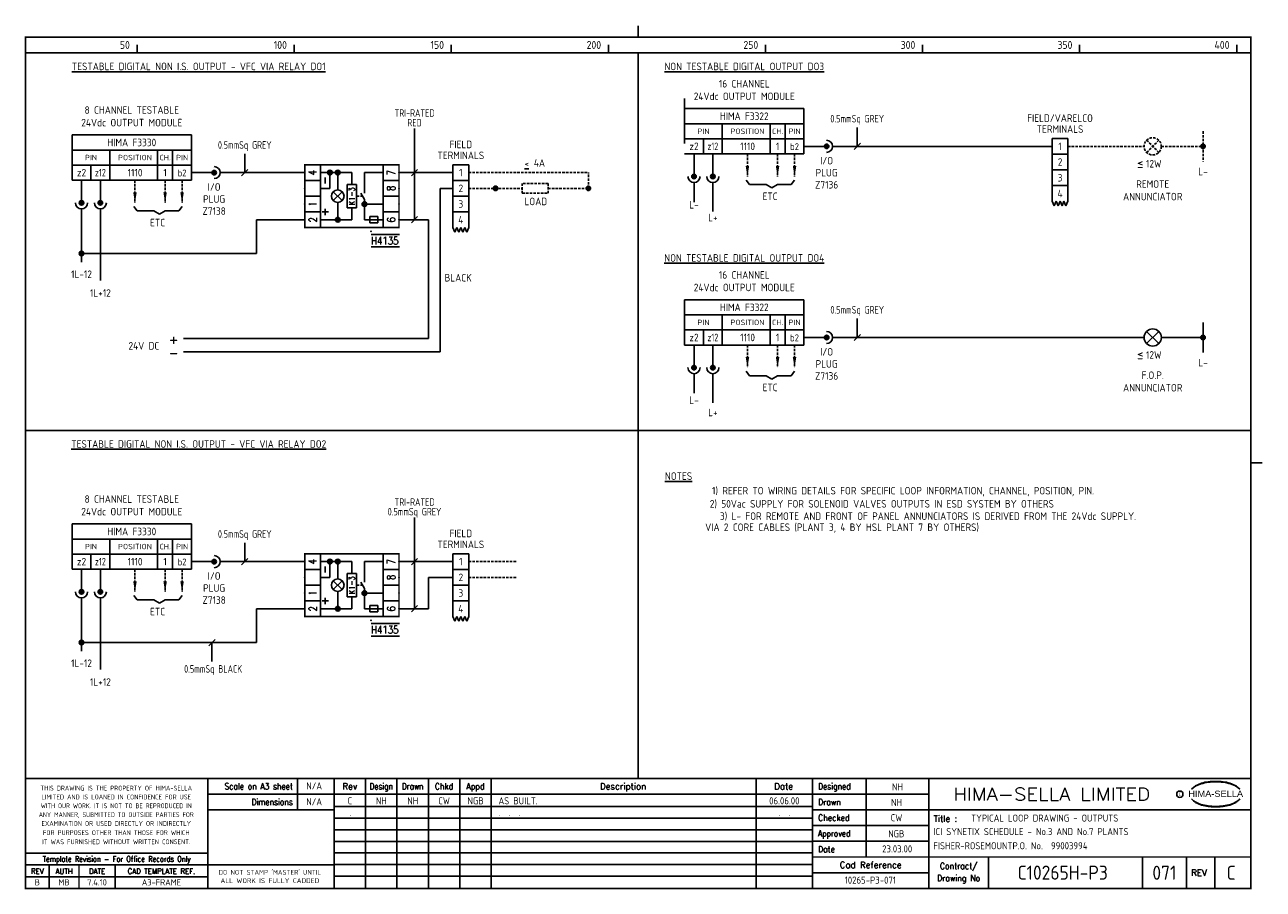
# Model space of a CAD drawing. Extents: x 14 to 408, y 0 to 275.
import ezdxf
from ezdxf.enums import TextEntityAlignment as Align

# ---------------------------------------------------------------- set-up
doc = ezdxf.new("R2010")
doc.units = 0
doc.header["$LTSCALE"] = 0.25
doc.header["$MEASUREMENT"] = 0
doc.header["$PDSIZE"] = 1
doc.linetypes.add('HIDDEN2', pattern=[4.7625, 3.175, -1.5875])
doc.layers.get('0').update_dxf_attribs({"color": 41, "linetype": 'CONTINUOUS'})
for name, color, linetype in [('00-DRG_FRAME', 12, 'CONTINUOUS'), ('01-DRAW', 7, 'CONTINUOUS'), ('02-TEXT', 2, 'CONTINUOUS'), ('051-TEXT', 2, 'CONTINUOUS'), ('117', 7, 'CONTINUOUS'), ('117-TEXT', 2, 'CONTINUOUS')]:
    doc.layers.add(name, color=color, linetype=linetype)
doc.styles.add('ARIAL', font='ARIAL.TTF', dxfattribs={"height": 2.5})
doc.styles.add('ISO', font='iso.shx')
doc.styles.add('ROMAND', font='ROMAND')
doc.styles.add('ROMANS', font='romans.shx', dxfattribs={"width": 0.8})

# ---------------------------------------------------------------- blocks, each defined once
blk = doc.blocks.new('A3-REVA')
at = {"layer": '051-TEXT', "style": 'ISO'}
for tag, p in [('DESIGNED', (292.01, 31.7)), ('A', (117.73, 27.28)), ('DES', (127.73, 27.28)), ('DRN', (137.73, 27.28)), ('CHKD', (147.73, 27.28)), ('APPD', (157.73, 27.28)), ('DATE', (256, 27.28)), ('DRAWN', (291.72, 26.77)), ('CHECKED', (291.72, 21.89)), ('APPD', (291.65, 16.79)), ('DATE', (291.92, 11.96))]:
    blk.add_attdef(tag, text='', height=2.25, dxfattribs=at).set_placement(p, align=Align.CENTER)
blk.add_attdef('DESCRIPTION', (165.03, 27.28), '', height=2.25, dxfattribs=at)
blk = doc.blocks.new('A3-REVB')
at = {"layer": '051-TEXT', "style": 'ISO'}
for tag, p in [('A', (124.85, -20.36)), ('DES', (134.85, -20.36)), ('DRN', (144.85, -20.36)), ('CHKD', (154.85, -20.36)), ('APPD', (164.85, -20.36)), ('DATE', (263.12, -20.36))]:
    blk.add_attdef(tag, text='', height=2.25, dxfattribs=at).set_placement(p, align=Align.CENTER)
blk.add_attdef('DESCRIPTION', (172.15, -20.36), '', height=2.25, dxfattribs=at)
blk = doc.blocks.new('A3-TITLE')
at = {"layer": '051-TEXT', "style": 'ISO'}
blk.add_attdef('TITLE_1', (315.46, 21.78), '', height=2.25, dxfattribs=at)
for tag, p in [('DRGNO', (376.96, 3.24)), ('REV.', (398.2, 3.24))]:
    blk.add_attdef(tag, text='', height=4.5, dxfattribs=at).set_placement(p, align=Align.CENTER)
blk = doc.blocks.new('DOT')
for radius in [0.75, 0.65, 0.55, 0.45, 0.35, 0.25, 0.15, 0.05]:
    blk.add_circle((0, 0), radius)
blk = doc.blocks.new('A3-CONTRACT')
at = {"layer": '051-TEXT', "color": 41, "style": 'ISO'}
for tag, height, p in [('SCALE', 2.25, (106.71, 31.82)), ('DIMS', 2.25, (106.71, 26.8)), ('CAD-REF', 2.25, (283.73, 1.84)), ('CONTRACT', 4.5, (344.94, 3.1))]:
    blk.add_attdef(tag, text='', height=height, dxfattribs=at).set_placement(p, align=Align.CENTER)
for tag, p in [('TITLE_2', (303.86, 17.28)), ('TITLE_3', (303.79, 12.78))]:
    blk.add_attdef(tag, p, '', height=2.25, dxfattribs=at)

msp = doc.modelspace()

# ---------------------------------------------------------------- linework, layer by layer
for p, q in [((124.47, 208.69), (133.47, 208.69)), ((133.47, 204.69), (124.47, 204.69)), ((124.47, 84.86), (133.47, 84.86)), ((133.47, 80.86), (124.47, 80.86))]:
    msp.add_line(p, q)
for p in [(103.37, 228.36), (133.37, 228.36), (103.37, 223.36), (133.37, 223.36), (103.37, 218.36), (133.37, 218.36), (103.37, 213.36), (133.37, 213.36), (103.37, 104.53), (133.37, 104.53), (103.37, 99.53), (133.37, 99.53), (103.37, 94.53), (133.37, 94.53), (103.37, 89.53), (133.37, 89.53)]:
    msp.add_point(p)
at = {"layer": '00-DRG_FRAME'}
for p, q in [((50, 266.5), (50, 269)), ((100, 266.5), (100, 269)), ((150, 266.5), (150, 269)), ((200, 266.5), (200, 269)), ((250, 266.5), (250, 269)), ((300, 266.5), (300, 269)), ((350, 266.5), (350, 269)), ((400, 266.5), (400, 269)), ((101.01, 35.5), (101.01, 25.5)), ((122.7, 35.5), (122.7, 0.5)), ((132.7, 0.5), (132.7, 35.5)), ((142.7, 0.5), (142.7, 35.5)), ((152.7, 35.5), (152.7, 0.5)), ((162.7, 35.5), (162.7, 0.5)), ((247, 35.5), (247, 0.5)), ((282, 35.5), (282, 10.5)), ((265, 30.5), (302, 30.5)), ((265, 26.59), (112.7, 26.59)), ((302, 25.5), (265, 25.5)), ((265, 22.89), (112.7, 22.89)), ((265, 20.5), (302, 20.5)), ((265, 19.19), (112.7, 19.19)), ((265, 15.49), (112.7, 15.49)), ((302, 15.5), (265, 15.5)), ((265, 11.79), (112.7, 11.79)), ((265, 8.09), (112.7, 8.09)), ((321, 10.5), (321, 0.5)), ((370, 10.5), (370, 0.5)), ((384, 0.5), (384, 10.5)), ((393, 10.5), (393, 0.5)), ((72.5, 4.25), (14.5, 4.25)), ((265, 4.39), (112.7, 4.39)), ((302, 5.5), (265, 5.5))]:
    msp.add_line(p, q, dxfattribs=at)
at = {"layer": '00-DRG_FRAME', "const_width": 0.5}
for points in [[(209.5, 271.5), (209.5, 275.18)], [(209.5, 271.5), (209.5, 275.18)], [(14.5, 266.5), (404.5, 266.5)], [(209.5, 35.5), (209.5, 266.5)], [(14.5, 146.31), (404.5, 146.31)], [(404.5, 136), (408.18, 136)], [(404.5, 35.5), (14.5, 35.5)], [(72.5, 0.5), (72.5, 35.5)], [(112.7, 0.5), (112.7, 35.5)], [(265, 35.5), (265, 0.5)], [(302, 0.5), (302, 35.5)], [(265, 30.5), (72.5, 30.5)], [(112.7, 25.5), (72.5, 25.5)], [(404.5, 25.5), (302, 25.5)], [(14.5, 11.75), (72.5, 11.75)], [(14.5, 8), (72.5, 8)], [(22, 0.5), (22, 8)], [(31.5, 0.5), (31.5, 8)], [(43, 0.5), (43, 8)], [(112.7, 8), (72.5, 8)], [(265, 10.5), (404.5, 10.5)]]:
    msp.add_lwpolyline(points, dxfattribs=at)
msp.add_lwpolyline([(14.5, 0.5), (404.5, 0.5), (404.5, 271.5), (14.5, 271.5)], close=True, dxfattribs=at)
at = {"layer": '00-DRG_FRAME', "color": 3}
msp.add_circle((381.88, 30.5), 1, dxfattribs=at)
for centre, radius, start, end in [((390.6, 26.83), 7.24, 106.0532, 133.5024), ((390.88, 27.01), 7.3, 130.419, 136.057), ((390.11, 28.1), 5.98, 122.244, 131.6154), ((389.75, 28.78), 5.21, 111.8206, 122.8668), ((391.78, 24.7), 9.76, 107.5931, 113.9452), ((393.1, 18.5), 15.94, 89.2698, 106.3911), ((392.1, 23.52), 10.99, 96.0146, 107.3203), ((393.29, 16.31), 18.28, 92.8917, 97.3734), ((393.24, 18.86), 15.73, 89.7805, 93.1738), ((393.36, 18.86), 15.73, 86.8262, 90.2195), ((393.51, 18.5), 15.94, 73.6089, 90.7302), ((393.31, 16.31), 18.28, 82.6266, 87.1083), ((394.51, 23.52), 10.99, 72.6797, 83.9854), ((394.83, 24.7), 9.76, 66.0548, 72.4069), ((396, 26.83), 7.24, 46.4976, 73.9468), ((396.85, 28.78), 5.21, 57.1332, 68.1794), ((396.49, 28.1), 5.98, 48.3846, 57.756), ((395.73, 27.01), 7.3, 43.943, 49.581), ((390.88, 34.04), 7.3, 223.943, 229.581), ((390.6, 34.23), 7.24, 226.4976, 253.9468), ((390.11, 32.96), 5.98, 228.3846, 237.756), ((389.75, 32.28), 5.21, 237.1332, 248.1794), ((396, 34.23), 7.24, 286.0532, 313.5024), ((396.85, 32.28), 5.21, 291.8206, 302.8668), ((396.49, 32.96), 5.98, 302.244, 311.6154), ((395.73, 34.04), 7.3, 310.419, 316.057), ((391.78, 36.36), 9.76, 246.0548, 252.4069), ((393.1, 42.56), 15.94, 253.6089, 270.7302), ((392.1, 37.54), 10.99, 252.6797, 263.9854), ((393.29, 44.75), 18.28, 262.6266, 267.1083), ((393.24, 42.19), 15.73, 266.8262, 270.2195), ((393.51, 42.56), 15.94, 269.2698, 286.3911), ((393.36, 42.19), 15.73, 269.7805, 273.1738), ((393.31, 44.75), 18.28, 272.8917, 277.3734), ((394.51, 37.54), 10.99, 276.0146, 287.3203), ((394.83, 36.36), 9.76, 287.5931, 293.9452)]:
    msp.add_arc(centre, radius, start, end, dxfattribs=at)
at = {"layer": '01-DRAW'}
for p, q in [((108.37, 210.86), (108.37, 230.86)), ((108.37, 210.86), (108.37, 230.86)), ((128.37, 210.86), (128.37, 230.86)), ((108.37, 225.86), (103.37, 225.86)), ((118.37, 228.36), (108.37, 228.36)), ((109.87, 224.86), (109.87, 226.86)), ((111.37, 223.36), (111.37, 228.36)), ((113.87, 222.86), (113.87, 228.36)), ((118.37, 224.61), (118.37, 228.36)), ((122.37, 228.36), (128.37, 228.36)), ((122.37, 221.86), (122.37, 228.36)), ((128.37, 225.86), (133.37, 225.86)), ((108.37, 220.86), (103.37, 220.86)), ((108.37, 223.36), (111.37, 223.36)), ((112.46, 219.45), (115.29, 222.28)), ((115.29, 219.45), (112.46, 222.28)), ((116.87, 224.61), (116.87, 217.11)), ((119.87, 224.61), (116.87, 224.61)), ((119.87, 217.11), (119.87, 224.61)), ((122.37, 219.86), (121.22, 221.86)), ((128.37, 220.86), (133.37, 220.86)), ((109.87, 214.86), (109.87, 216.86)), ((113.87, 213.36), (113.87, 218.86)), ((116.87, 217.11), (119.87, 217.11)), ((118.37, 213.36), (118.37, 217.11)), ((122.37, 213.36), (122.37, 219.86)), ((122.37, 218.36), (128.37, 218.36)), ((108.37, 215.86), (103.37, 215.86)), ((108.37, 213.36), (118.37, 213.36)), ((108.87, 215.86), (110.87, 215.86)), ((128.37, 213.36), (122.37, 213.36)), ((124.12, 214.36), (124.12, 212.36)), ((126.62, 214.36), (124.12, 214.36)), ((126.62, 212.36), (126.62, 214.36)), ((128.37, 215.86), (133.37, 215.86)), ((124.12, 212.36), (126.62, 212.36)), ((108.37, 87.03), (108.37, 107.03)), ((108.37, 87.03), (108.37, 107.03)), ((128.37, 87.03), (128.37, 107.03)), ((118.37, 104.53), (108.37, 104.53)), ((109.87, 101.03), (109.87, 103.03)), ((111.37, 99.53), (111.37, 104.53)), ((113.87, 99.03), (113.87, 104.53)), ((118.37, 100.78), (118.37, 104.53)), ((122.37, 98.03), (122.37, 104.53)), ((122.37, 104.53), (128.37, 104.53)), ((108.37, 102.03), (103.37, 102.03)), ((108.37, 99.53), (111.37, 99.53)), ((116.87, 100.78), (116.87, 93.28)), ((119.87, 100.78), (116.87, 100.78)), ((119.87, 93.28), (119.87, 100.78)), ((128.37, 102.03), (133.37, 102.03)), ((108.37, 97.03), (103.37, 97.03)), ((115.29, 95.62), (112.46, 98.45)), ((112.46, 95.62), (115.29, 98.45)), ((113.87, 89.53), (113.87, 95.03)), ((122.37, 96.03), (121.22, 98.03)), ((122.37, 89.53), (122.37, 96.03)), ((128.37, 97.03), (133.37, 97.03)), ((108.37, 92.03), (103.37, 92.03)), ((108.87, 92.03), (110.87, 92.03)), ((109.87, 91.03), (109.87, 93.03)), ((116.87, 93.28), (119.87, 93.28)), ((118.37, 89.53), (118.37, 93.28)), ((122.37, 94.53), (128.37, 94.53)), ((128.37, 92.03), (133.37, 92.03)), ((108.37, 89.53), (118.37, 89.53)), ((128.37, 89.53), (122.37, 89.53)), ((126.62, 90.53), (124.12, 90.53)), ((124.12, 90.53), (124.12, 88.53)), ((124.12, 88.53), (126.62, 88.53)), ((126.62, 88.53), (126.62, 90.53))]:
    msp.add_line(p, q, dxfattribs=at)
at = {"layer": '01-DRAW', "linetype": 'HIDDEN2'}
for p, q in [((119.87, 220.86), (121.79, 220.86)), ((119.87, 97.03), (121.79, 97.03))]:
    msp.add_line(p, q, dxfattribs=at)
at = {"layer": '01-DRAW', "const_width": 0.5}
for points in [[(133.37, 210.86), (133.37, 230.86), (103.37, 230.86), (103.37, 210.86)], [(133.37, 87.03), (133.37, 107.03), (103.37, 107.03), (103.37, 87.03)]]:
    msp.add_lwpolyline(points, close=True, dxfattribs=at)
at = {"layer": '01-DRAW'}
for centre, radius in [((111.37, 228.36), 0.75), ((111.37, 228.36), 0.65), ((111.37, 228.36), 0.55), ((111.37, 228.36), 0.45), ((111.37, 228.36), 0.35), ((113.87, 228.36), 0.75), ((113.87, 228.36), 0.65), ((113.87, 228.36), 0.55), ((113.87, 228.36), 0.45), ((113.87, 228.36), 0.35), ((111.37, 228.36), 0.25), ((111.37, 228.36), 0.15), ((111.37, 228.36), 0.05), ((113.87, 228.36), 0.25), ((113.87, 228.36), 0.15), ((113.87, 228.36), 0.05), ((113.87, 220.86), 2), ((122.37, 218.36), 0.75), ((122.37, 218.36), 0.65), ((122.37, 218.36), 0.55), ((122.37, 218.36), 0.45), ((122.37, 218.36), 0.35), ((122.37, 218.36), 0.25), ((122.37, 218.36), 0.15), ((122.37, 218.36), 0.05), ((113.87, 213.36), 0.75), ((113.87, 213.36), 0.65), ((113.87, 213.36), 0.55), ((113.87, 213.36), 0.45), ((113.87, 213.36), 0.35), ((113.87, 213.36), 0.25), ((113.87, 213.36), 0.15), ((113.87, 213.36), 0.05), ((111.37, 104.53), 0.75), ((111.37, 104.53), 0.65), ((111.37, 104.53), 0.55), ((111.37, 104.53), 0.45), ((111.37, 104.53), 0.35), ((111.37, 104.53), 0.25), ((111.37, 104.53), 0.15), ((111.37, 104.53), 0.05), ((113.87, 104.53), 0.75), ((113.87, 104.53), 0.65), ((113.87, 104.53), 0.55), ((113.87, 104.53), 0.45), ((113.87, 104.53), 0.35), ((113.87, 104.53), 0.25), ((113.87, 104.53), 0.15), ((113.87, 104.53), 0.05), ((113.87, 97.03), 2), ((122.37, 94.53), 0.75), ((122.37, 94.53), 0.65), ((122.37, 94.53), 0.55), ((122.37, 94.53), 0.45), ((122.37, 94.53), 0.35), ((122.37, 94.53), 0.25), ((122.37, 94.53), 0.15), ((122.37, 94.53), 0.05), ((113.87, 89.53), 0.75), ((113.87, 89.53), 0.65), ((113.87, 89.53), 0.55), ((113.87, 89.53), 0.45), ((113.87, 89.53), 0.35), ((113.87, 89.53), 0.25), ((113.87, 89.53), 0.15), ((113.87, 89.53), 0.05)]:
    msp.add_circle(centre, radius, dxfattribs=at)
at = {"layer": '02-TEXT'}
for p in [(124.47, 209.69), (124.47, 85.86)]:
    msp.add_point(p, dxfattribs=at)
at = {"layer": '117'}
for p, q in [((224.26, 252.01), (224.26, 237.61)), ((262.26, 248.73), (224.26, 248.73)), ((262.26, 248.73), (262.26, 234.33)), ((262.26, 243.93), (224.26, 243.93)), ((236.26, 243.93), (236.26, 234.33)), ((251.46, 243.93), (251.46, 234.33)), ((256.26, 243.93), (256.26, 234.33)), ((29.32, 240.36), (29.32, 225.96)), ((67.32, 240.36), (29.32, 240.36)), ((67.32, 240.36), (67.32, 225.96)), ((262.26, 239.13), (224.26, 239.13)), ((230.26, 239.13), (230.26, 234.33)), ((262.26, 236.73), (269.46, 236.73)), ((271.38, 236.73), (341.26, 236.73)), ((341.26, 239.23), (341.26, 234.23)), ((346.26, 239.23), (341.26, 239.23)), ((346.26, 234.23), (346.26, 239.23)), ((67.32, 235.56), (29.32, 235.56)), ((41.32, 235.56), (41.32, 225.96)), ((56.52, 235.56), (56.52, 225.96)), ((61.32, 235.56), (61.32, 225.96)), ((262.26, 234.33), (224.26, 234.33)), ((227.26, 234.33), (227.26, 227.13)), ((233.26, 234.33), (233.26, 227.13)), ((346.26, 234.23), (341.26, 234.23)), ((346.26, 234.23), (341.26, 234.23)), ((341.26, 234.23), (341.26, 229.23)), ((346.26, 229.23), (346.26, 234.23)), ((67.32, 230.76), (29.32, 230.76)), ((35.32, 230.76), (35.32, 225.96)), ((150.54, 230.86), (150.54, 225.86)), ((155.54, 230.86), (150.54, 230.86)), ((155.54, 225.86), (155.54, 230.86)), ((346.26, 229.23), (341.26, 229.23)), ((341.26, 229.23), (341.26, 224.23)), ((346.26, 229.23), (341.26, 229.23)), ((346.26, 224.23), (346.26, 229.23)), ((67.32, 225.96), (29.32, 225.96)), ((32.32, 225.96), (32.32, 218.76)), ((38.32, 225.96), (38.32, 218.76)), ((67.32, 228.36), (74.52, 228.36)), ((76.44, 228.36), (103.37, 228.36)), ((133.37, 228.36), (150.54, 228.36)), ((150.54, 225.86), (150.54, 220.86)), ((155.54, 225.86), (150.54, 225.86)), ((155.54, 225.86), (150.54, 225.86)), ((155.54, 220.86), (155.54, 225.86)), ((227.26, 225.21), (227.26, 218.97)), ((233.26, 225.21), (233.26, 215.97)), ((243.86, 225.99), (244.94, 224.55)), ((259.26, 225.99), (258.18, 224.55)), ((150.54, 223.36), (146.45, 223.36)), ((146.45, 223.36), (146.45, 171.36)), ((150.54, 220.86), (150.54, 215.86)), ((155.54, 220.86), (150.54, 220.86)), ((155.54, 220.86), (150.54, 220.86)), ((155.54, 215.86), (155.54, 220.86)), ((244.94, 224.55), (250.26, 224.55)), ((250.26, 224.55), (252.06, 223.47)), ((253.86, 224.55), (252.06, 223.47)), ((258.18, 224.55), (253.86, 224.55)), ((346.26, 224.23), (341.26, 224.23)), ((341.26, 224.23), (341.26, 219.23)), ((346.26, 224.23), (341.26, 224.23)), ((346.26, 219.23), (346.26, 224.23)), ((32.32, 216.84), (32.32, 199.82)), ((38.32, 216.84), (38.32, 194.03)), ((48.92, 217.62), (50, 216.18)), ((64.32, 217.62), (63.24, 216.18)), ((341.26, 219.23), (341.89, 217.76)), ((341.89, 217.76), (342.51, 219.23)), ((342.51, 219.23), (343.14, 217.76)), ((343.14, 217.76), (343.76, 219.23)), ((343.76, 219.23), (344.39, 217.76)), ((344.39, 217.76), (345.01, 219.23)), ((345.01, 219.23), (345.64, 217.76)), ((345.64, 217.76), (346.26, 219.23)), ((50, 216.18), (55.32, 216.18)), ((55.32, 216.18), (57.12, 215.1)), ((58.92, 216.18), (57.12, 215.1)), ((63.24, 216.18), (58.92, 216.18)), ((103.37, 213.36), (88.04, 213.36)), ((88.04, 213.36), (88.04, 202.61)), ((133.37, 213.36), (142.72, 213.36)), ((142.72, 213.36), (142.72, 175.51)), ((155.54, 215.86), (150.54, 215.86)), ((155.54, 215.86), (150.54, 215.86)), ((150.54, 215.86), (150.54, 210.86)), ((155.54, 210.86), (155.54, 215.86)), ((150.54, 210.86), (151.17, 209.39)), ((151.17, 209.39), (151.79, 210.86)), ((151.79, 210.86), (152.42, 209.39)), ((152.42, 209.39), (153.04, 210.86)), ((153.04, 210.86), (153.67, 209.39)), ((153.67, 209.39), (154.29, 210.86)), ((154.29, 210.86), (154.92, 209.39)), ((154.92, 209.39), (155.54, 210.86)), ((88.04, 202.61), (32.32, 202.61)), ((262.26, 187.88), (224.26, 187.88)), ((224.26, 187.88), (224.26, 173.48)), ((262.26, 187.88), (262.26, 173.48)), ((262.26, 183.08), (224.26, 183.08)), ((236.26, 183.08), (236.26, 173.48)), ((251.46, 183.08), (251.46, 173.48)), ((256.26, 183.08), (256.26, 173.48)), ((262.26, 178.28), (224.26, 178.28)), ((230.26, 178.28), (230.26, 173.48)), ((142.72, 175.51), (64.79, 175.51)), ((262.26, 173.48), (224.26, 173.48)), ((227.26, 173.48), (227.26, 166.28)), ((233.26, 173.48), (233.26, 166.28)), ((262.26, 175.88), (269.46, 175.88)), ((271.38, 175.88), (370.51, 175.88)), ((146.45, 171.36), (64.79, 171.36)), ((227.26, 164.36), (227.26, 158.12)), ((233.26, 164.36), (233.26, 155.12)), ((243.86, 165.14), (244.94, 163.7)), ((244.94, 163.7), (250.26, 163.7)), ((250.26, 163.7), (252.06, 162.62)), ((253.86, 163.7), (252.06, 162.62)), ((258.18, 163.7), (253.86, 163.7)), ((259.26, 165.14), (258.18, 163.7)), ((67.32, 116.53), (29.32, 116.53)), ((29.32, 116.53), (29.32, 102.13)), ((67.32, 116.53), (67.32, 102.13)), ((67.32, 111.73), (29.32, 111.73)), ((41.32, 111.73), (41.32, 102.13)), ((56.52, 111.73), (56.52, 102.13)), ((61.32, 111.73), (61.32, 102.13)), ((67.32, 106.93), (29.32, 106.93)), ((35.32, 106.93), (35.32, 102.13)), ((150.54, 107.03), (150.54, 102.03)), ((155.54, 107.03), (150.54, 107.03)), ((155.54, 102.03), (155.54, 107.03)), ((67.32, 104.53), (74.52, 104.53)), ((76.44, 104.53), (103.37, 104.53)), ((133.37, 104.53), (150.54, 104.53)), ((67.32, 102.13), (29.32, 102.13)), ((32.32, 102.13), (32.32, 94.93)), ((38.32, 102.13), (38.32, 94.93)), ((150.54, 99.53), (142.72, 99.53)), ((142.72, 89.53), (142.72, 99.53)), ((150.54, 102.03), (150.54, 97.03)), ((155.54, 102.03), (150.54, 102.03)), ((155.54, 102.03), (150.54, 102.03)), ((155.54, 97.03), (155.54, 102.03)), ((150.54, 97.03), (150.54, 92.03)), ((155.54, 97.03), (150.54, 97.03)), ((155.54, 97.03), (150.54, 97.03)), ((155.54, 92.03), (155.54, 97.03)), ((32.32, 93.01), (32.32, 75.99)), ((38.32, 93.01), (38.32, 70.2)), ((48.92, 93.79), (50, 92.35)), ((50, 92.35), (55.32, 92.35)), ((55.32, 92.35), (57.12, 91.27)), ((58.92, 92.35), (57.12, 91.27)), ((63.24, 92.35), (58.92, 92.35)), ((64.32, 93.79), (63.24, 92.35)), ((150.54, 92.03), (150.54, 87.03)), ((155.54, 92.03), (150.54, 92.03)), ((155.54, 92.03), (150.54, 92.03)), ((155.54, 87.03), (155.54, 92.03)), ((88.04, 89.53), (88.04, 78.78)), ((103.37, 89.53), (88.04, 89.53)), ((133.37, 89.53), (142.72, 89.53)), ((150.54, 87.03), (151.17, 85.56)), ((151.17, 85.56), (151.79, 87.03)), ((151.79, 87.03), (152.42, 85.56)), ((152.42, 85.56), (153.04, 87.03)), ((153.04, 87.03), (153.67, 85.56)), ((153.67, 85.56), (154.29, 87.03)), ((154.29, 87.03), (154.92, 85.56)), ((154.92, 85.56), (155.54, 87.03)), ((88.04, 78.78), (32.32, 78.78))]:
    msp.add_line(p, q, dxfattribs=at)
at = {"layer": '117', "color": 3}
for p, q in [((138.3, 213.36), (138.3, 242.45)), ((279.21, 236.73), (279.21, 242.73)), ((278.21, 235.73), (280.21, 237.73)), ((84.27, 228.36), (84.27, 234.36)), ((83.27, 227.36), (85.27, 229.36)), ((137.3, 227.36), (139.3, 229.36)), ((137.3, 212.36), (139.3, 214.36)), ((279.21, 175.88), (279.21, 181.88)), ((278.21, 174.88), (280.21, 176.88)), ((138.3, 89.53), (138.3, 118.62)), ((84.27, 104.53), (84.27, 110.53)), ((83.27, 103.53), (85.27, 105.53)), ((137.3, 103.53), (139.3, 105.53)), ((137.3, 88.53), (139.3, 90.53)), ((72.84, 77.78), (74.84, 79.78)), ((73.84, 72.78), (73.84, 78.78))]:
    msp.add_line(p, q, dxfattribs=at)
at = {"layer": '117', "linetype": 'HIDDEN2'}
for p, q in [((389.26, 241.53), (389.26, 231.93)), ((346.26, 236.73), (370.51, 236.73)), ((371.32, 238.68), (375.21, 234.79)), ((371.32, 234.79), (375.21, 238.68)), ((376.01, 236.73), (389.26, 236.73)), ((244.26, 234.33), (244.26, 227.13)), ((253.86, 234.33), (253.86, 227.13)), ((259.26, 234.33), (259.26, 227.13)), ((49.32, 225.96), (49.32, 218.76)), ((58.92, 225.96), (58.92, 218.76)), ((64.32, 225.96), (64.32, 218.76)), ((155.54, 228.36), (193.64, 228.36)), ((193.64, 223.36), (193.64, 228.36)), ((155.54, 223.36), (172.57, 223.36)), ((180.82, 223.36), (193.64, 223.36)), ((244.26, 173.48), (244.26, 166.28)), ((253.86, 173.48), (253.86, 166.28)), ((259.26, 173.48), (259.26, 166.28)), ((155.54, 104.53), (170.66, 104.53)), ((49.32, 102.13), (49.32, 94.93)), ((58.92, 102.13), (58.92, 94.93)), ((64.32, 102.13), (64.32, 94.93)), ((155.54, 99.53), (170.66, 99.53))]:
    msp.add_line(p, q, dxfattribs=at)
at = {"layer": '117', "linetype": 'ByBlock'}
for p, q in [((371.32, 177.83), (375.21, 173.94)), ((371.32, 173.94), (375.21, 177.83)), ((389.26, 180.68), (389.26, 171.08)), ((376.01, 175.88), (389.26, 175.88))]:
    msp.add_line(p, q, dxfattribs=at)
at = {"layer": '117', "linetype": 'HIDDEN2'}
msp.add_lwpolyline([(172.57, 221.81), (180.82, 221.81), (180.82, 224.91), (172.57, 224.91)], close=True, dxfattribs=at)
at = {"layer": '117'}
for centre, radius in [((269.46, 236.73), 0.72), ((269.46, 236.73), 0.624), ((269.46, 236.73), 0.528), ((269.46, 236.73), 0.432), ((269.46, 236.73), 0.336), ((269.46, 236.73), 0.24), ((269.46, 236.73), 0.144), ((269.46, 236.73), 0.048), ((74.52, 228.36), 0.72), ((74.52, 228.36), 0.624), ((74.52, 228.36), 0.528), ((74.52, 228.36), 0.432), ((74.52, 228.36), 0.336), ((74.52, 228.36), 0.24), ((74.52, 228.36), 0.144), ((74.52, 228.36), 0.048), ((227.26, 227.13), 0.72), ((227.26, 227.13), 0.624), ((227.26, 227.13), 0.528), ((227.26, 227.13), 0.432), ((227.26, 227.13), 0.336), ((227.26, 227.13), 0.24), ((227.26, 227.13), 0.144), ((227.26, 227.13), 0.048), ((233.26, 227.13), 0.72), ((233.26, 227.13), 0.624), ((233.26, 227.13), 0.528), ((233.26, 227.13), 0.432), ((233.26, 227.13), 0.336), ((233.26, 227.13), 0.24), ((233.26, 227.13), 0.144), ((233.26, 227.13), 0.048), ((32.32, 218.76), 0.72), ((32.32, 218.76), 0.624), ((32.32, 218.76), 0.528), ((32.32, 218.76), 0.432), ((32.32, 218.76), 0.336), ((32.32, 218.76), 0.24), ((32.32, 218.76), 0.144), ((32.32, 218.76), 0.048), ((38.32, 218.76), 0.72), ((38.32, 218.76), 0.624), ((38.32, 218.76), 0.528), ((38.32, 218.76), 0.432), ((38.32, 218.76), 0.336), ((38.32, 218.76), 0.24), ((38.32, 218.76), 0.144), ((38.32, 218.76), 0.048), ((269.46, 175.88), 0.72), ((269.46, 175.88), 0.624), ((269.46, 175.88), 0.528), ((269.46, 175.88), 0.432), ((269.46, 175.88), 0.336), ((269.46, 175.88), 0.24), ((269.46, 175.88), 0.144), ((269.46, 175.88), 0.048), ((227.26, 166.28), 0.72), ((227.26, 166.28), 0.624), ((227.26, 166.28), 0.528), ((227.26, 166.28), 0.432), ((227.26, 166.28), 0.336), ((227.26, 166.28), 0.24), ((227.26, 166.28), 0.144), ((227.26, 166.28), 0.048), ((233.26, 166.28), 0.72), ((233.26, 166.28), 0.624), ((233.26, 166.28), 0.528), ((233.26, 166.28), 0.432), ((233.26, 166.28), 0.336), ((233.26, 166.28), 0.24), ((233.26, 166.28), 0.144), ((233.26, 166.28), 0.048), ((74.52, 104.53), 0.72), ((74.52, 104.53), 0.624), ((74.52, 104.53), 0.528), ((74.52, 104.53), 0.432), ((74.52, 104.53), 0.336), ((74.52, 104.53), 0.24), ((74.52, 104.53), 0.144), ((74.52, 104.53), 0.048), ((32.32, 94.93), 0.72), ((32.32, 94.93), 0.624), ((32.32, 94.93), 0.528), ((32.32, 94.93), 0.432), ((32.32, 94.93), 0.336), ((32.32, 94.93), 0.24), ((32.32, 94.93), 0.144), ((32.32, 94.93), 0.048), ((38.32, 94.93), 0.72), ((38.32, 94.93), 0.624), ((38.32, 94.93), 0.528), ((38.32, 94.93), 0.432), ((38.32, 94.93), 0.336), ((38.32, 94.93), 0.24), ((38.32, 94.93), 0.144), ((38.32, 94.93), 0.048)]:
    msp.add_circle(centre, radius, dxfattribs=at)
at = {"layer": '117', "linetype": 'HIDDEN2'}
msp.add_circle((373.26, 236.73), 2.75, dxfattribs=at)
at = {"layer": '117', "linetype": 'ByBlock'}
msp.add_circle((373.26, 175.88), 2.75, dxfattribs=at)
at = {"layer": '117'}
for centre, start, end in [((269.46, 236.73), 270, 90), ((74.52, 228.36), 270, 90), ((227.26, 227.13), 180, 0), ((233.26, 227.13), 180, 0), ((32.32, 218.76), 180, 0), ((38.32, 218.76), 180, 0), ((269.46, 175.88), 270, 90), ((227.26, 166.28), 180, 0), ((233.26, 166.28), 180, 0), ((74.52, 104.53), 270, 90), ((32.32, 94.93), 180, 0), ((38.32, 94.93), 180, 0)]:
    msp.add_arc(centre, 1.92, start, end, dxfattribs=at)
for points in [[(244.82, 230.49), (243.7, 230.49), (244.26, 227.13)], [(254.42, 230.49), (253.3, 230.49), (253.86, 227.13)], [(259.82, 230.49), (258.7, 230.49), (259.26, 227.13)], [(49.88, 222.12), (48.76, 222.12), (49.32, 218.76)], [(59.48, 222.12), (58.36, 222.12), (58.92, 218.76)], [(64.88, 222.12), (63.76, 222.12), (64.32, 218.76)], [(244.82, 169.64), (243.7, 169.64), (244.26, 166.28)], [(254.42, 169.64), (253.3, 169.64), (253.86, 166.28)], [(259.82, 169.64), (258.7, 169.64), (259.26, 166.28)], [(49.88, 98.29), (48.76, 98.29), (49.32, 94.93)], [(59.48, 98.29), (58.36, 98.29), (58.92, 94.93)], [(64.88, 98.29), (63.76, 98.29), (64.32, 94.93)]]:
    msp.add_solid(points, dxfattribs=at)

# ---------------------------------------------------------------- block references
at = {"layer": '00-DRG_FRAME'}
for name, p, values in [('A3-CONTRACT', (-0.35, 0.19), {'TITLE_2': 'ICI SYNETIX SCHEDULE - No.3 AND No.7 PLANTS', 'TITLE_3': 'FISHER-ROSEMOUNTP.O. No.  99003994', 'CAD-REF': '10265-P3-071', 'CONTRACT': 'C10265H-P3', 'SCALE': 'N/A', 'DIMS': 'N/A'}), ('A3-REVB', (-7, 43.98), {'A': '.', 'DESCRIPTION': '.  .  .', 'DATE': '.  .'}), ('A3-TITLE', (0, 0), {'TITLE_1': 'TYPICAL LOOP DRAWING - OUTPUTS', 'DRGNO': '071', 'REV.': 'C'})]:
    msp.add_blockref(name, p, dxfattribs=at).add_auto_attribs(values)
ref = msp.add_blockref('A3-REVA', (0, 0), dxfattribs=at)
ref.add_attrib('A', 'C', dxfattribs={"layer": '051-TEXT', "height": 2.25, "style": 'ISO'}).set_placement((117.73, 27.28), align=Align.CENTER)
ref.add_attrib('DES', 'NH', dxfattribs={"layer": '051-TEXT', "height": 2.25, "style": 'ISO'}).set_placement((127.73, 27.28), align=Align.CENTER)
ref.add_attrib('DRN', 'NH', dxfattribs={"layer": '051-TEXT', "height": 2.25, "style": 'ISO'}).set_placement((137.73, 27.28), align=Align.CENTER)
ref.add_attrib('CHKD', 'CW', dxfattribs={"layer": '051-TEXT', "height": 2.25, "style": 'ISO'}).set_placement((147.73, 27.28), align=Align.CENTER)
ref.add_attrib('APPD', 'NGB', dxfattribs={"layer": '051-TEXT', "height": 2.25, "style": 'ISO'}).set_placement((157.73, 27.28), align=Align.CENTER)
ref.add_attrib('DESCRIPTION', 'AS BUILT.', (165.03, 27.28), dxfattribs={"layer": '051-TEXT', "height": 2.25, "style": 'ISO'})
ref.add_attrib('DATE', '06.06.00', dxfattribs={"layer": '051-TEXT', "height": 2.25, "style": 'ISO'}).set_placement((256, 27.28), align=Align.CENTER)
ref.add_attrib('DESIGNED', 'NH', dxfattribs={"layer": '051-TEXT', "height": 2.25, "style": 'ISO'}).set_placement((292.01, 31.7), align=Align.CENTER)
ref.add_attrib('DRAWN', 'NH', dxfattribs={"layer": '051-TEXT', "height": 2.25, "style": 'ISO'}).set_placement((291.72, 26.77), align=Align.CENTER)
ref.add_attrib('CHECKED', 'CW', dxfattribs={"layer": '051-TEXT', "height": 2.25, "style": 'ISO'}).set_placement((291.72, 21.89), align=Align.CENTER)
ref.add_attrib('APPD', 'NGB', dxfattribs={"layer": '051-TEXT', "height": 2.25, "style": 'ISO'}).set_placement((291.65, 16.79), align=Align.CENTER)
ref.add_attrib('DATE', '23.03.00', dxfattribs={"layer": '051-TEXT', "height": 2.25, "style": 'ISO'}).set_placement((291.92, 11.96), align=Align.CENTER)
at = {"layer": '117', "xscale": 0.9600000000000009, "yscale": 0.9599999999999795, "zscale": 0.96}
for p in [(389.26, 236.73), (164.06, 223.36), (193.64, 223.36), (32.32, 202.61), (32.32, 78.78)]:
    msp.add_blockref('DOT', p, dxfattribs=at)
at = {"layer": '117', "linetype": 'ByBlock', "xscale": 0.9600000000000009, "yscale": 0.9599999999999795, "zscale": 0.96}
msp.add_blockref('DOT', (389.26, 175.88), dxfattribs=at)

# ---------------------------------------------------------------- texts
at = {"layer": '00-DRG_FRAME', "style": 'ISO'}
for s, p in [('50', (47.69, 267.75)), ('100', (97.69, 267.75)), ('150', (147.69, 267.75)), ('200', (197.69, 267.75)), ('250', (247.69, 267.75)), ('300', (297.69, 267.75)), ('350', (347.69, 267.75)), ('400', (397.69, 267.75))]:
    msp.add_text(s, height=2.5, dxfattribs=at).set_placement(p, align=Align.RIGHT)
at = {"layer": '00-DRG_FRAME', "color": 3, "style": 'ISO'}
for s, width, p in [('THIS DRAWING IS THE PROPERTY OF HIMA-SELLA', 0.9, (43.36, 32.44)), ("DO NOT STAMP 'MASTER' UNTIL", 0.95, (92.25, 5.79))]:
    msp.add_text(s, height=1.53, dxfattribs=dict(at, width=width)).set_placement(p, align=Align.MIDDLE)
at = {"layer": '00-DRG_FRAME', "color": 4, "style": 'ROMAND', "width": 0.87}
for s, p in [('Scale on A3 sheet', (99.54, 32)), ('Dimensions', (99.54, 27.01))]:
    msp.add_text(s, height=2, dxfattribs=at).set_placement(p, align=Align.RIGHT)
at = {"layer": '00-DRG_FRAME', "color": 4, "style": 'ROMAND'}
for s, p in [('Rev', (117.7, 32)), ('Description', (204.69, 32)), ('Date', (255.79, 32))]:
    msp.add_text(s, height=2, dxfattribs=at).set_placement(p, align=Align.CENTER)
for s, width, p in [('Design', 0.85, (127.7, 32)), ('Drawn', 0.85, (137.7, 32)), ('Chkd', 0.9, (147.7, 32)), ('Appd', 0.9, (157.7, 32))]:
    msp.add_text(s, height=2, dxfattribs=dict(at, width=width)).set_placement(p, align=Align.CENTER)
for s, width, p in [('Designed', 0.87, (266.75, 32)), ('Drawn', 0.9, (266.75, 27)), ('Checked', 0.9, (266.75, 22)), ('Approved', 0.85, (266.75, 17)), ('Date', 0.9, (266.75, 12))]:
    msp.add_text(s, height=2, dxfattribs=dict(at, width=width)).set_placement(p)
at = {"layer": '00-DRG_FRAME', "style": 'ROMAND', "width": 1.15}
msp.add_text('HIMA-SELLA LIMITED', height=4, dxfattribs=at).set_placement((341.1, 30.5), align=Align.MIDDLE)
at = {"layer": '00-DRG_FRAME', "style": 'ARIAL', "width": 1.05}
msp.add_text('HIMA-SELLA', height=2, dxfattribs=at).set_placement((393.3, 29.63), align=Align.CENTER)
at = {"layer": '00-DRG_FRAME', "color": 3, "style": 'ISO'}
for s, width, p in [('LIMITED AND IS LOANED IN CONFIDENCE FOR USE', 0.9, (43.36, 29.62)), ('WITH OUR WORK. IT IS NOT TO BE REPRODUCED IN', 0.87, (43.36, 26.81)), ('ANY MANNER, SUBMITTED TO OUTSIDE PARTIES FOR', 0.87, (43.36, 23.99)), ('EXAMINATION OR USED DIRECTLY OR INDIRECTLY', 0.9, (43.36, 21.18)), ('IT WAS FURNISHED WITHOUT WRITTEN CONSENT.', 0.9, (43.36, 15.35)), ('FOR PURPOSES OTHER THAN THOSE FOR WHICH', 0.9, (43.36, 18.27))]:
    msp.add_text(s, height=1.53, dxfattribs=dict(at, width=width)).set_placement(p, align=Align.MIDDLE_CENTER)
at = {"layer": '00-DRG_FRAME', "color": 3, "style": 'ISO', "width": 0.9}
msp.add_text('C', height=1, dxfattribs=at).set_placement((381.84, 30), align=Align.CENTER)
at = {"layer": '00-DRG_FRAME', "color": 4, "style": 'ROMAND'}
msp.add_text('Title :', height=2, dxfattribs=at).set_placement((303.5, 21.75))
for s, height, width, p in [('Template Revision - For Office Records Only', 1.8, 0.85, (43.5, 9.62)), ('Contract/', 2, 0.9, (311.5, 7.5)), ('REV', 1.8, 0.9, (18.25, 6)), ('AUTH', 1.8, 0.9, (26.75, 6)), ('DATE', 1.8, 0.9, (37.25, 6)), ('CAD TEMPLATE REF.', 1.8, 0.9, (57.75, 6)), ('Drawing No', 2, 0.9, (311.5, 3.5))]:
    msp.add_text(s, height=height, dxfattribs=dict(at, width=width)).set_placement(p, align=Align.MIDDLE)
for s, p in [('Cad Reference', (283.5, 8)), ('REV', (388, 5.5))]:
    msp.add_text(s, height=2, dxfattribs=at).set_placement(p, align=Align.MIDDLE)
at = {"layer": '00-DRG_FRAME', "color": 41, "style": 'ISO'}
for s, p in [('B', (18.25, 1.45)), ('MB', (26.75, 1.45)), ('7.4.10', (37.25, 1.45)), ('A3-FRAME', (57.75, 1.45))]:
    msp.add_text(s, height=2, dxfattribs=at).set_placement(p, align=Align.CENTER)
at = {"layer": '00-DRG_FRAME', "color": 3, "style": 'ISO'}
msp.add_text('ALL WORK IS FULLY CADDED', height=1.53, dxfattribs=at).set_placement((92.25, 2.98), align=Align.MIDDLE_CENTER)
at = {"layer": '02-TEXT', "style": 'ROMANS', "width": 0.8}
for s, p in [('4', (107.05, 228.36)), ('7', (132.12, 228.36)), ('8', (132.12, 223.36)), ('1', (107.12, 218.36)), ('2', (107.21, 213.36)), ('6', (132.12, 213.36)), ('4', (107.05, 104.53)), ('7', (132.12, 104.53)), ('8', (132.12, 99.53)), ('1', (107.12, 94.53)), ('2', (107.21, 89.53)), ('6', (132.12, 89.53))]:
    msp.add_text(s, height=2.5, rotation=90, dxfattribs=at).set_placement(p, align=Align.CENTER)
for p in [(118.37, 220.86), (118.37, 97.03)]:
    msp.add_text('K1-3', height=1.8, rotation=90, dxfattribs=at).set_placement(p, align=Align.MIDDLE)
for p in [(124.47, 205.44), (124.47, 81.61)]:
    msp.add_text('H4135', height=2.5, dxfattribs=at).set_placement(p)
at = {"layer": '117-TEXT', "style": 'ISO'}
for s, height, p in [('%%uTESTABLE DIGITAL NON I.S. OUTPUT - VFC VIA RELAY DO1', 2.4, (69.62, 260.97)), ('%%uNON TESTABLE DIGITAL OUTPUT DO3', 2.4, (243.26, 260.97)), ('16 CHANNEL', 2.4, (243.26, 255.45)), ('24Vdc OUTPUT MODULE', 2.4, (243.26, 251.45)), ('8 CHANNEL TESTABLE', 2.4, (48.32, 247.08)), ('24Vdc OUTPUT MODULE', 2.4, (48.32, 243.08)), ('HIMA F3322', 2.4, (243.26, 245.13)), ('PIN', 1.728, (230.26, 240.67)), ('POSITION', 1.728, (244.26, 240.67)), ('CH.', 1.728, (253.86, 240.67)), ('PIN', 1.73, (259.26, 240.67)), ('HIMA F3330', 2.4, (48.32, 236.76)), ('z2', 2.4, (227.26, 235.53)), ('1110', 2.4, (244.32, 235.53)), ('1', 2.4, (253.86, 235.53)), ('b2', 2.2, (259.26, 235.53)), ('PIN', 1.728, (35.32, 232.3)), ('POSITION', 1.728, (49.32, 232.3)), ('CH.', 1.728, (58.92, 232.3)), ('PIN', 1.73, (64.32, 232.3)), ('I/O', 2.4, (269.46, 230.97)), ('z2', 2.4, (32.32, 227.16)), ('1110', 2.4, (49.37, 227.16)), ('1', 2.4, (58.92, 227.16)), ('b2', 2.2, (64.32, 227.16)), ('PLUG', 2.4, (269.46, 227.13)), ('I/O', 2.4, (74.52, 222.6)), ('Z7136', 2.4, (269.46, 223.29)), ('PLUG', 2.4, (74.52, 218.76)), ('ETC', 2.4, (251.46, 219.63)), ('Z7138', 2.4, (74.52, 214.92)), ('ETC', 2.4, (56.52, 211.26)), ('%%uNON TESTABLE DIGITAL OUTPUT DO4', 2.4, (243.26, 200.01)), ('24Vdc OUTPUT MODULE', 2.4, (243.26, 190.6)), ('16 CHANNEL', 2.4, (243.26, 194.6)), ('HIMA F3322', 2.4, (243.26, 184.28)), ('PIN', 1.728, (230.26, 179.82)), ('POSITION', 1.728, (244.26, 179.82)), ('CH.', 1.728, (253.86, 179.82)), ('PIN', 1.73, (259.26, 179.82)), ('z2', 2.4, (227.26, 174.68)), ('1110', 2.4, (244.32, 174.68)), ('1', 2.4, (253.86, 174.68)), ('b2', 2.2, (259.26, 174.68)), ('I/O', 2.4, (269.46, 170.12)), ('PLUG', 2.4, (269.46, 166.28)), ('Z7136', 2.4, (269.46, 162.44)), ('ETC', 2.4, (251.46, 158.78)), ('%%uTESTABLE DIGITAL NON I.S. OUTPUT - VFC VIA RELAY DO2', 2.4, (69.62, 140.78)), ('%%uNOTES', 2.4, (222.35, 130.55)), ('1) REFER TO WIRING DETAILS FOR SPECIFIC LOOP INFORMATION, CHANNEL, POSITION, PIN.', 2.4, (293.81, 125.91)), ('8 CHANNEL TESTABLE', 2.4, (48.32, 123.25)), ('2) 50Vac SUPPLY FOR SOLENOID VALVES OUTPUTS IN ESD SYSTEM BY OTHERS', 2.4, (287.04, 121.73)), ('24Vdc OUTPUT MODULE', 2.4, (48.32, 119.25)), ('3) L- FOR REMOTE AND FRONT OF PANEL ANNUNCIATORS IS DERIVED FROM THE 24Vdc SUPPLY.', 2.4, (301.74, 117.81)), ('HIMA F3330', 2.4, (48.32, 112.93)), ('VIA 2 CORE CABLES (PLANT 3, 4 BY HSL PLANT 7 BY OTHERS)', 2.4, (274.38, 114.29)), ('PIN', 1.728, (35.32, 108.47)), ('POSITION', 1.728, (49.32, 108.47)), ('CH.', 1.728, (58.92, 108.47)), ('PIN', 1.73, (64.32, 108.47)), ('z2', 2.4, (32.32, 103.33)), ('1110', 2.4, (49.37, 103.33)), ('1', 2.4, (58.92, 103.33)), ('b2', 2.2, (64.32, 103.33)), ('I/O', 2.4, (74.52, 98.77)), ('PLUG', 2.4, (74.52, 94.93)), ('Z7138', 2.4, (74.52, 91.09)), ('ETC', 2.4, (56.52, 87.43))]:
    msp.add_text(s, height=height, dxfattribs=at).set_placement(p, align=Align.CENTER)
for s, width, p in [('TRI-RATED', 0.85, (138.3, 246.14)), ('RED', 0.85, (138.3, 243.06)), ('0.5mmSq GREY', 0.85, (279.21, 244.34)), ('0.5mmSq GREY', 0.85, (84.27, 235.97)), ('z12', 0.8, (233.26, 235.53)), ('z12', 0.8, (38.32, 227.16)), ('0.5mmSq GREY', 0.85, (279.21, 183.49)), ('z12', 0.8, (233.26, 174.68)), ('TRI-RATED', 0.85, (138.3, 122.3)), ('0.5mmSq GREY', 0.85, (138.3, 119.23)), ('0.5mmSq GREY', 0.85, (84.27, 112.14)), ('z12', 0.8, (38.32, 103.33)), ('0.5mmSq BLACK', 0.85, (74.2, 69.19))]:
    msp.add_text(s, height=2.4, dxfattribs=dict(at, width=width)).set_placement(p, align=Align.CENTER)
for s, height, p in [('FIELD/VARELCO', 2.4, (343.76, 245.71)), ('TERMINALS', 2.4, (343.76, 242.23)), ('FIELD', 2.4, (153.04, 237.34)), ('1', 2.4, (343.76, 236.73)), ('TERMINALS', 2.4, (153.04, 233.86)), ('4A', 2.4, (178.06, 231.46)), ('2', 2.4, (343.76, 231.73)), ('1', 2.4, (153.04, 228.36)), ('%%U<', 2.4, (173.99, 231.27)), ('L-', 2.4, (389.26, 228.73)), ('2', 2.4, (153.04, 223.36)), ('3', 2.4, (343.76, 226.73)), ('REMOTE', 2.4, (373.26, 224.73)), ('LOAD', 2.4, (176.91, 219.19)), ('4', 2.4, (343.76, 221.73)), ('ANNUNCIATOR', 2.4, (373.26, 220.73)), ('3', 2.4, (153.04, 218.36)), ('L-', 2.4, (227.26, 218.13)), ('4', 2.4, (153.04, 213.36)), ('L+', 2.4, (233.26, 214.07)), ('1L-12', 2.4, (32.32, 196.03)), ('BLACK', 2.4, (152.18, 194.9)), ('1L+12', 2.4, (38.32, 190.03)), ('+', 4.8, (61.64, 175.48)), ('24V DC', 2.4, (52.16, 173.23)), ('-', 4.8, (61.64, 171.21)), ('L-', 2.4, (389.26, 167.88)), ('F.O.P.', 2.4, (373.26, 163.88)), ('ANNUNCIATOR', 2.4, (373.26, 159.88)), ('L-', 2.4, (227.26, 155.94)), ('L+', 2.4, (233.26, 152.03)), ('FIELD', 2.4, (153.04, 113.51)), ('TERMINALS', 2.4, (153.04, 110.03)), ('1', 2.4, (153.04, 104.53)), ('2', 2.4, (153.04, 99.53)), ('3', 2.4, (153.04, 94.53)), ('4', 2.4, (153.04, 89.53)), ('1L-12', 2.4, (32.32, 72.2)), ('1L+12', 2.4, (38.32, 66.2))]:
    msp.add_text(s, height=height, dxfattribs=at).set_placement(p, align=Align.MIDDLE)
for s, height, p in [('<', 3.36, (368.26, 230)), ('-', 3.36, (368.26, 228.64)), ('12W', 2.4, (371.12, 229.99)), ('<', 3.36, (368.26, 169.15)), ('12W', 2.4, (371.12, 169.14)), ('-', 3.36, (368.26, 167.79))]:
    msp.add_text(s, height=height, dxfattribs=at).set_placement(p)

doc.saveas('drawing.dxf')
